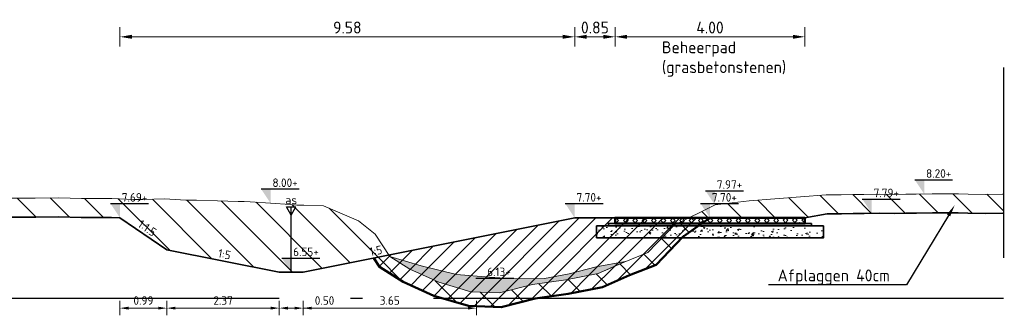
# Model space of a CAD drawing. Header units: metres. Extents: x 199581 to 207779, y 462378 to 466293.
# Tile 127 of 134: x 207407.44 to 207428.18, y 466037.24 to 466043.45. Entities that reach past the tile are written whole.
import ezdxf
from ezdxf import colors
from ezdxf.entities.mleader import LeaderData, LeaderLine
from ezdxf.enums import TextEntityAlignment as Align
from ezdxf.math import Vec2, Vec3

# ---------------------------------------------------------------- set-up
doc = ezdxf.new("R2010")
doc.units = ezdxf.units.M
doc.linetypes.add('AL-NAP_LIJN', pattern=[15.25, 12, -1.5, 0.25, -1.5])
doc.linetypes.add('XX-AFBREEK', pattern=[7, 4, -1, 1, -1])
doc.layers.get('0').update_dxf_attribs({"lineweight": 25})
for name, color, linetype, lineweight in [('B-WE-GR-MAAIVELD-G-GRIJS', 253, 'GW-MAAIVELD', 13), ('N-WA-VH-VERHARDING_FUNDERING-AD', 252, 'Continuous', 18), ('N-WA-VH-VERHARDING_FUNDERING_GRANULAAT_MENG-GD', 251, 'Continuous', 35), ('N-WA-VH-VERHARDING_FUNDERING_ZAND-GD', 251, 'Continuous', 35), ('N-WE-AM-AS-SD', 10, 'Continuous', 25), ('N-WE-GW-GROND_SLIB-GD', 40, 'Continuous', 18), ('N-WE-GW-GRONDWERKLIJN-G', 90, 'Continuous', 50), ('N-WE-GW-MAAIVELD-GD', 90, 'GW-MAAIVELD', 35), ('N-WE-GW-ONTGRAVING-WERK-AD', 253, 'Continuous', 18), ('N-WE-GW-OPHOGING-WERK-AD', 82, 'Continuous', 18), ('N-WE-VH-VERHARDING_GRASBETONSTEEN-GD', 7, 'Continuous', 50), ('X-XX-AL-AFBREEKLIJN-GD', 250, 'XX-AFBREEK', 25), ('X-XX-AL-M', 7, 'Continuous', 18), ('X-XX-AL-NAP-GD', 253, 'AL-NAP_LIJN', 25), ('X-XX-AL-PEILMAAT-BEST-SD', 251, 'Continuous', 25), ('X-XX-AL-PEILMAAT-SD', 7, 'Continuous', 25), ('X-XX-AL-REFERENTIE-T25', 7, 'Continuous', 25), ('X-XX-AL-T18', 10, 'Continuous', 18)]:
    doc.layers.add(name, color=color, linetype=linetype, lineweight=lineweight)
doc.layers.add('N-WE-GW-GROND_SLIB-AD', color=40, linetype='Continuous', lineweight=18, transparency=0.4)
doc.layers.add('N-WE-VH-VERHARDING_GRASBETONSTEEN-AD', color=72, linetype='Continuous', lineweight=18, transparency=0.3)
doc.styles.add('NLCS-ISO', font='NLCS-ISO.ttf')
doc.styles.add('NLCS-ISO-M100-T18', font='NLCS-ISO.ttf', dxfattribs={"height": 0.18})
doc.styles.add('NLCS-ISO-M100-T25', font='NLCS-ISO.ttf', dxfattribs={"height": 0.25})
doc.styles.add('NLCS-ISO-M50-T18', font='isocpeur.ttf', dxfattribs={"height": 0.09})
doc.linetypes.add('GW-MAAIVELD', pattern='A,12,[40,NLCS.SHX,S=1,R=0,X=0,Y=-0.5],12', length=24)
doc.dimstyles.new('NLCS-M100-T18-PIJL_L2_H1', dxfattribs={"dimscale": 0.1, "dimtxt": 2.5, "dimasz": 1.8, "dimexe": 2, "dimexo": 2, "dimgap": 0.7, "dimtad": 1, "dimzin": 0, "dimdsep": 46, "dimtxsty": 'NLCS-ISO-M100-T18', "dimcen": 0, "dimdle": 2, "dimclrd": 256, "dimclre": 256, "dimclrt": 10, "dimadec": 1, "dimazin": 0, "dimtfac": 1, "dimtdec": 3, "dimtofl": 0, "dimtmove": 0, "dimatfit": 3, "dimfxl": 2, "dimfxlon": 1, "dimtfillclr": 256, "dimtolj": 1, "dimtzin": 0, "dimlwd": -1, "dimlwe": -1, "dimarcsym": 0})
doc.dimstyles.new('NLCS-M100-T25-PIJL_L2_H1', dxfattribs={"dimscale": 0.1, "dimtxt": 2.5, "dimasz": 2.5, "dimexe": 2, "dimexo": 2, "dimgap": 0.7, "dimtad": 1, "dimzin": 0, "dimdsep": 46, "dimtxsty": 'NLCS-ISO-M100-T25', "dimcen": 0, "dimdle": 2, "dimclrd": 256, "dimclre": 256, "dimclrt": 256, "dimadec": 1, "dimazin": 0, "dimtfac": 1, "dimtdec": 3, "dimtofl": 0, "dimtmove": 0, "dimatfit": 3, "dimfxl": 2, "dimfxlon": 1, "dimtfillclr": 256, "dimtolj": 1, "dimtzin": 0, "dimlwd": -1, "dimlwe": -1, "dimarcsym": 0})
pattern_1 = [(135, (0, 0), (-0.3535533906, -0.3535533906), [])]
pattern_2 = [(45, (0, 0), (-0.1767766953, 0.1767766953), [])]

# ---------------------------------------------------------------- blocks, each defined once
blk = doc.blocks.new('SAM-AS-D')
for p, q in [((0, 3), (-0.25, 3.433)), ((0.25, 3.433), (-0.25, 3.433)), ((0, 0), (0, 3.433)), ((0, 3), (0.25, 3.433))]:
    blk.add_line(p, q)
blk = doc.blocks.new('SAL-PEILMAAT_INFRACAD_H01-SOD')
blk.add_line((-2, 3), (6, 3))
blk.add_solid([(-2, 3), (0, 3), (0, 0)])
at = {"style": 'NLCS-ISO'}
blk.add_attdef('...', (0.4, 3.4), '', height=1.8, dxfattribs=at)
blk = doc.blocks.new('*D297')
at = {"layer": 'X-XX-AL-M', "transparency": 16777216}
for p, q in [((207419.982, 466042.89), (207419.982, 466043.29)), ((207423.979, 466042.89), (207423.979, 466043.29)), ((207420.232, 466043.09), (207423.729, 466043.09))]:
    blk.add_line(p, q, dxfattribs=at)
for points in [[(207420.232, 466043.132), (207420.232, 466043.049), (207419.982, 466043.09)], [(207423.729, 466043.132), (207423.729, 466043.049), (207423.979, 466043.09)]]:
    blk.add_solid(points, dxfattribs=at)
at = {"layer": 'X-XX-AL-M', "transparency": 16777216, "insert": (207421.981, 466043.285), "char_height": 0.25, "attachment_point": 5, "style": 'NLCS-ISO-M100-T25'}
blk.add_mtext('\\A1;4.00', dxfattribs=at)
blk = doc.blocks.new('*D303')
at = {"layer": 'X-XX-AL-M', "transparency": 16777216}
for p, q in [((207409.555, 466042.89), (207409.555, 466043.29)), ((207419.131, 466042.89), (207419.131, 466043.29)), ((207409.805, 466043.09), (207418.881, 466043.09))]:
    blk.add_line(p, q, dxfattribs=at)
for points in [[(207409.805, 466043.132), (207409.805, 466043.049), (207409.555, 466043.09)], [(207418.881, 466043.132), (207418.881, 466043.049), (207419.131, 466043.09)]]:
    blk.add_solid(points, dxfattribs=at)
at = {"layer": 'X-XX-AL-M', "transparency": 16777216, "insert": (207414.343, 466043.285), "char_height": 0.25, "attachment_point": 5, "style": 'NLCS-ISO-M100-T25'}
blk.add_mtext('\\A1;9.58', dxfattribs=at)
blk = doc.blocks.new('*D316')
at = {"layer": 'X-XX-AL-M', "transparency": 16777216}
for p, q in [((207419.131, 466042.89), (207419.131, 466043.29)), ((207419.982, 466042.89), (207419.982, 466043.29)), ((207419.381, 466043.09), (207419.732, 466043.09))]:
    blk.add_line(p, q, dxfattribs=at)
for points in [[(207419.381, 466043.132), (207419.381, 466043.049), (207419.131, 466043.09)], [(207419.732, 466043.132), (207419.732, 466043.049), (207419.982, 466043.09)]]:
    blk.add_solid(points, dxfattribs=at)
at = {"layer": 'X-XX-AL-M', "transparency": 16777216, "insert": (207419.557, 466043.285), "char_height": 0.25, "attachment_point": 5, "style": 'NLCS-ISO-M100-T25'}
blk.add_mtext('\\A1;0.85', dxfattribs=at)
blk = doc.blocks.new('*D342')
at = {"layer": 'X-XX-AL-M', "transparency": 16777216}
for p, q in [((207412.911, 466037.537), (207412.911, 466037.237)), ((207413.415, 466037.537), (207413.415, 466037.237)), ((207413.091, 466037.387), (207413.235, 466037.387)), ((207413.415, 466037.387), (207414.131, 466037.387))]:
    blk.add_line(p, q, dxfattribs=at)
for points in [[(207413.091, 466037.417), (207413.091, 466037.357), (207412.911, 466037.387)], [(207413.235, 466037.417), (207413.235, 466037.357), (207413.415, 466037.387)]]:
    blk.add_solid(points, dxfattribs=at)
at = {"layer": 'X-XX-AL-M', "transparency": 16777216, "insert": (207413.863, 466037.547), "char_height": 0.18, "attachment_point": 5, "style": 'NLCS-ISO-M100-T18'}
blk.add_mtext('\\A1;0.50', dxfattribs=at)
blk = doc.blocks.new('*D344')
at = {"layer": 'X-XX-AL-M', "transparency": 16777216}
for p, q in [((207410.542, 466037.537), (207410.542, 466037.237)), ((207412.911, 466037.537), (207412.911, 466037.237)), ((207412.731, 466037.387), (207410.722, 466037.387))]:
    blk.add_line(p, q, dxfattribs=at)
for points in [[(207410.722, 466037.417), (207410.722, 466037.357), (207410.542, 466037.387)], [(207412.731, 466037.417), (207412.731, 466037.357), (207412.911, 466037.387)]]:
    blk.add_solid(points, dxfattribs=at)
at = {"layer": 'X-XX-AL-M', "transparency": 16777216, "insert": (207411.727, 466037.547), "char_height": 0.18, "attachment_point": 5, "style": 'NLCS-ISO-M100-T18'}
blk.add_mtext('\\A1;2.37', dxfattribs=at)
blk = doc.blocks.new('*D343')
at = {"layer": 'X-XX-AL-M', "transparency": 16777216}
for p, q in [((207413.411, 466037.537), (207413.411, 466037.237)), ((207417.064, 466037.537), (207417.064, 466037.237)), ((207413.591, 466037.387), (207416.884, 466037.387))]:
    blk.add_line(p, q, dxfattribs=at)
for points in [[(207413.591, 466037.417), (207413.591, 466037.357), (207413.411, 466037.387)], [(207416.884, 466037.417), (207416.884, 466037.357), (207417.064, 466037.387)]]:
    blk.add_solid(points, dxfattribs=at)
at = {"layer": 'X-XX-AL-M', "transparency": 16777216, "insert": (207415.237, 466037.547), "char_height": 0.18, "attachment_point": 5, "style": 'NLCS-ISO-M100-T18'}
blk.add_mtext('\\A1;3.65', dxfattribs=at)
blk = doc.blocks.new('*D362')
at = {"layer": 'X-XX-AL-M', "transparency": 16777216}
for p, q in [((207409.555, 466037.537), (207409.555, 466037.237)), ((207410.542, 466037.537), (207410.542, 466037.237)), ((207410.362, 466037.387), (207409.735, 466037.387))]:
    blk.add_line(p, q, dxfattribs=at)
for points in [[(207409.735, 466037.417), (207409.735, 466037.357), (207409.555, 466037.387)], [(207410.362, 466037.417), (207410.362, 466037.357), (207410.542, 466037.387)]]:
    blk.add_solid(points, dxfattribs=at)
at = {"layer": 'X-XX-AL-M', "transparency": 16777216, "insert": (207410.049, 466037.547), "char_height": 0.18, "attachment_point": 5, "style": 'NLCS-ISO-M100-T18'}
blk.add_mtext('\\A1;0.99', dxfattribs=at)

msp = doc.modelspace()

# ---------------------------------------------------------------- hatches: boundary and pattern name
at = {"layer": 'N-WA-VH-VERHARDING_FUNDERING-AD'}
h = msp.add_hatch(dxfattribs=at)
h.set_pattern_fill('AVH-FUNDERING_GRANULAAT_MENG_01', color=256, scale=0.05, pattern_type=2)
h.set_pattern_definition([(50, (207421.7886, 466039.00185), (0.35863, -0.031376), [0.0375, -0.4125]), (355, (207421.7886, 466039.00185), (-0.069376, 0.376096), [0.03, -0.33]), (100.451, (207421.8185, 466038.99924), (0.289255, 0.34472), [0.03187, -0.35057]), (46.184, (207421.7886, 466039.10185), (0.53362, -0.08276), [0.05625, -0.61875]), (96.636, (207421.83307, 466039.09496), (0.46733, 0.48706), [0.047805, -0.52586]), (351.184, (207421.7886, 466039.10185), (0.46733, 0.48706), [0.045, -0.495]), (21, (207421.8386, 466039.07685), (0.298454, -0.20131), [0.0375, -0.4125]), (326, (207421.8386, 466039.07685), (0.12166, 0.362575), [0.03, -0.33]), (71.451, (207421.86347, 466039.06008), (0.42011, 0.161265), [0.03187, -0.35057]), (37.5, (207421.7886, 466039.00185), (0.00608, 0.166447), [0, -0.326, 0, -0.335, 0, -0.33125]), (7.5, (207421.7886, 466039.00185), (0.131535, 0.197206), [0, -0.191, 0, -0.3185, 0, -0.12625]), (327.5, (207421.6771, 466039.00185), (0.266911, -0.0112774), [0, -0.125, 0, -0.39, 0, -0.5175]), (317.5, (207421.6271, 466039.00185), (0.291593, 0.050052), [0, -0.1625, 0, -0.259, 0, -0.3675])])
h.paths.add_polyline_path([(207419.591, 466039.116), (207419.591, 466038.866), (207424.371, 466038.866), (207424.371, 466039.116)])
at = {"layer": 'N-WE-GW-GROND_SLIB-AD'}
h = msp.add_hatch(color=256, dxfattribs=at)
h.dxf.hatch_style = 1
h.paths.add_polyline_path([(207415.236, 466038.473), (207415.897, 466038.275), (207416.643, 466038.092), (207417.336, 466038.035), (207417.886, 466038.001), (207418.494, 466038.009), (207419.017, 466038.106), (207419.585, 466038.256), (207420.196, 466038.367), (207419.624, 466038.116), (207418.946, 466037.981), (207418.241, 466037.882), (207417.55, 466037.71), (207416.943, 466037.73), (207416.268, 466037.93), (207415.66, 466038.203)])
at = {"layer": 'N-WE-GW-ONTGRAVING-WERK-AD'}
h = msp.add_hatch(dxfattribs=at)
h.set_pattern_fill('AGW-WERK_ONTGRAVEN-SO', color=256, scale=0.1, pattern_type=2)
h.set_pattern_definition(pattern_1)
h.paths.add_polyline_path([(207412.298, 466039.619), (207412.168, 466039.627), (207412.043, 466039.63), (207411.611, 466039.645), (207411.166, 466039.654), (207411.054, 466039.655), (207410.944, 466039.66), (207410.496, 466039.683), (207410.035, 466039.671), (207409.939, 466039.671), (207409.846, 466039.672), (207409.381, 466039.693), (207408.903, 466039.69), (207408.824, 466039.691), (207408.747, 466039.693), (207408.267, 466039.708), (207407.772, 466039.698), (207407.709, 466039.696), (207407.649, 466039.697), (207407.152, 466039.699), (207406.64, 466039.703), (207406.595, 466039.703), (207406.551, 466039.702), (207406.037, 466039.685), (207405.508, 466039.681), (207405.48, 466039.681), (207405.452, 466039.681), (207404.923, 466039.674), (207404.377, 466039.676), (207404.365, 466039.675), (207403.996, 466039.678), (207403.808, 466039.675), (207403.255, 466039.679), (207403.25, 466039.678), (207403.245, 466039.679), (207402.693, 466039.683), (207402.157, 466039.672), (207402.136, 466039.671), (207402.114, 466039.67), (207401.578, 466039.658), (207401.059, 466039.654), (207401.021, 466039.654), (207400.982, 466039.655), (207400.635, 466039.662), (207400.464, 466039.651), (207400.261, 466039.637), (207399.906, 466039.647), (207399.888, 466039.647), (207399.851, 466039.648), (207399.349, 466039.654), (207398.862, 466039.634), (207398.791, 466039.633), (207398.719, 466039.632), (207398.234, 466039.644), (207398.161, 466039.642), (207398.161, 466039.242), (207398.234, 466039.244), (207398.715, 466039.232), (207398.796, 466039.233), (207398.874, 466039.234), (207399.355, 466039.254), (207399.845, 466039.248), (207399.883, 466039.247), (207399.899, 466039.247), (207400.269, 466039.237), (207400.49, 466039.252), (207400.643, 466039.262), (207400.975, 466039.255), (207401.016, 466039.254), (207401.057, 466039.254), (207401.585, 466039.258), (207402.127, 466039.271), (207402.148, 466039.271), (207402.166, 466039.272), (207402.696, 466039.283), (207403.237, 466039.279), (207403.246, 466039.278), (207403.256, 466039.279), (207403.81, 466039.275), (207403.998, 466039.278), (207404.367, 466039.275), (207404.379, 466039.276), (207404.924, 466039.274), (207405.455, 466039.281), (207405.482, 466039.281), (207405.512, 466039.281), (207406.046, 466039.285), (207406.558, 466039.302), (207406.599, 466039.303), (207406.642, 466039.303), (207407.149, 466039.299), (207407.644, 466039.297), (207407.712, 466039.296), (207407.782, 466039.298), (207408.265, 466039.308), (207408.735, 466039.293), (207408.816, 466039.291), (207408.902, 466039.29), (207409.374, 466039.293), (207409.555, 466039.285), (207410.542, 466038.615), (207412.911, 466038.14), (207413.411, 466038.14), (207415.217, 466038.502), (207414.931, 466038.943), (207414.581, 466039.22), (207413.84, 466039.54), (207413.429, 466039.549), (207413.283, 466039.549), (207413.141, 466039.562), (207412.726, 466039.593)])
h = msp.add_hatch(dxfattribs=at)
h.set_pattern_fill('AGW-WERK_ONTGRAVEN-SO', color=256, scale=0.1, pattern_type=2)
h.set_pattern_definition(pattern_1)
h.paths.add_polyline_path([(207426.322, 466039.782), (207426.102, 466039.78), (207425.876, 466039.779), (207425.545, 466039.781), (207425.223, 466039.776), (207424.988, 466039.776), (207424.745, 466039.768), (207424.43, 466039.766), (207423.885, 466039.726), (207422.807, 466039.643), (207422.086, 466039.556), (207421.537, 466039.286), (207422.202, 466039.286), (207422.846, 466039.286), (207423.979, 466039.286), (207424.446, 466039.367), (207424.752, 466039.368), (207424.994, 466039.376), (207425.227, 466039.376), (207425.547, 466039.381), (207425.876, 466039.379), (207426.105, 466039.38), (207426.329, 466039.382), (207426.663, 466039.391), (207427.006, 466039.388), (207427.21, 466039.389), (207427.412, 466039.381), (207427.775, 466039.379), (207428.151, 466039.383), (207428.161, 466039.384), (207428.161, 466039.784), (207428.139, 466039.783), (207427.774, 466039.779), (207427.42, 466039.781), (207427.217, 466039.789), (207427.008, 466039.788), (207426.66, 466039.791)])
h = msp.add_hatch(dxfattribs=at)
h.set_pattern_fill('AGW-WERK_ONTGRAVEN-SO', color=256, scale=0.1, pattern_type=2)
h.set_pattern_definition(pattern_1)
h.paths.add_polyline_path([(207418.298, 466037.587), (207418.996, 466037.685), (207419.715, 466037.828), (207420.285, 466038.079), (207420.846, 466038.298), (207421.409, 466038.889), (207421.979, 466039.286), (207421.537, 466039.286), (207421.229, 466039.134), (207420.675, 466038.553), (207420.17, 466038.356), (207419.624, 466038.116), (207418.946, 466037.981), (207418.241, 466037.882), (207417.55, 466037.71), (207416.943, 466037.73), (207416.268, 466037.93), (207415.66, 466038.203), (207415.236, 466038.473), (207415.217, 466038.502), (207414.9, 466038.439), (207415.019, 466038.255), (207415.517, 466037.938), (207416.163, 466037.648), (207416.895, 466037.432), (207417.582, 466037.409)])
at = {"layer": 'N-WE-GW-OPHOGING-WERK-AD'}
h = msp.add_hatch(dxfattribs=at)
h.set_pattern_fill('AGW-WERK_AANVULLEN-SO', color=256, scale=0.05, pattern_type=2)
h.set_pattern_definition(pattern_2)
h.paths.add_polyline_path([(207418.298, 466037.587), (207418.996, 466037.685), (207419.715, 466037.828), (207420.285, 466038.079), (207420.846, 466038.298), (207421.409, 466038.889), (207421.979, 466039.286), (207421.537, 466039.286), (207421.229, 466039.134), (207420.675, 466038.553), (207420.17, 466038.356), (207419.624, 466038.116), (207418.946, 466037.981), (207418.241, 466037.882), (207417.55, 466037.71), (207416.943, 466037.73), (207416.268, 466037.93), (207415.66, 466038.203), (207415.236, 466038.473), (207415.217, 466038.502), (207414.9, 466038.439), (207415.019, 466038.255), (207415.517, 466037.938), (207416.163, 466037.648), (207416.895, 466037.432), (207417.582, 466037.409)])
h = msp.add_hatch(dxfattribs=at)
h.set_pattern_fill('AGW-WERK_AANVULLEN-SO', color=256, scale=0.05, pattern_type=2)
h.set_pattern_definition(pattern_2)
h.paths.add_polyline_path([(207415.217, 466038.502), (207415.236, 466038.473), (207415.66, 466038.203), (207416.268, 466037.93), (207416.943, 466037.73), (207417.55, 466037.71), (207418.241, 466037.882), (207418.946, 466037.981), (207419.624, 466038.116), (207420.17, 466038.356), (207420.675, 466038.553), (207421.229, 466039.134), (207421.537, 466039.286), (207419.131, 466039.286)])
at = {"layer": 'N-WE-VH-VERHARDING_GRASBETONSTEEN-AD'}
h = msp.add_hatch(dxfattribs=at)
h.set_pattern_fill('AVH-GRASBETONSTEEN_02', color=256, scale=0.1, angle=0.1022, pattern_type=2)
h.set_pattern_definition([(45.102249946, (-5729.4715, 3318.27912), (-0.099171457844, 0.09881812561), [0.07, -0.07]), (135.102249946, (-5729.4715, 3318.27912), (-0.09881812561, -0.099171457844), [0.07, -0.07]), (45.102249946, (-5729.52108, 3318.32853), (-0.099171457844, 0.09881812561), [0.07, -0.07]), (135.102249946, (-5729.42209, 3318.3287), (-0.09881812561, -0.099171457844), [0.07, -0.07])])
h.paths.add_polyline_path([(207423.979, 466039.286), (207423.979, 466039.166), (207419.982, 466039.166), (207419.982, 466039.286)])

# ---------------------------------------------------------------- linework, layer by layer
at = {"layer": 'B-WE-GR-MAAIVELD-G-GRIJS', "flags": 128}
msp.add_lwpolyline([(207398.161, 466039.642), (207398.234, 466039.644), (207398.719, 466039.632), (207398.791, 466039.633), (207398.862, 466039.634), (207399.349, 466039.654), (207399.851, 466039.648), (207399.888, 466039.647), (207399.906, 466039.647), (207400.261, 466039.637), (207400.464, 466039.651), (207400.635, 466039.662), (207400.982, 466039.655), (207401.021, 466039.654), (207401.059, 466039.654), (207401.578, 466039.658), (207402.114, 466039.67), (207402.136, 466039.671), (207402.157, 466039.672), (207402.693, 466039.683), (207403.245, 466039.679), (207403.25, 466039.678), (207403.255, 466039.679), (207403.808, 466039.675), (207403.996, 466039.678), (207404.365, 466039.675), (207404.377, 466039.676), (207404.923, 466039.674), (207405.452, 466039.681), (207405.48, 466039.681), (207405.508, 466039.681), (207406.037, 466039.685), (207406.551, 466039.702), (207406.595, 466039.703), (207406.64, 466039.703), (207407.152, 466039.699), (207407.649, 466039.697), (207407.709, 466039.696), (207407.772, 466039.698), (207408.267, 466039.708), (207408.747, 466039.693), (207408.824, 466039.691), (207408.903, 466039.69), (207409.381, 466039.693), (207409.846, 466039.672), (207409.939, 466039.671), (207410.035, 466039.671), (207410.496, 466039.683), (207410.944, 466039.66), (207411.054, 466039.655), (207411.166, 466039.654), (207411.611, 466039.645), (207412.043, 466039.63), (207412.168, 466039.627), (207412.298, 466039.619), (207412.726, 466039.593), (207413.141, 466039.562), (207413.283, 466039.549), (207413.429, 466039.549), (207413.84, 466039.54), (207414.581, 466039.22), (207414.931, 466038.943), (207415.236, 466038.473), (207415.66, 466038.203), (207416.268, 466037.93), (207416.943, 466037.73), (207417.55, 466037.71), (207418.241, 466037.882), (207418.946, 466037.981), (207419.624, 466038.116), (207420.17, 466038.356), (207420.675, 466038.553), (207421.229, 466039.134), (207422.086, 466039.556), (207422.807, 466039.643), (207423.885, 466039.726), (207424.43, 466039.766), (207424.745, 466039.768), (207424.988, 466039.776), (207425.223, 466039.776), (207425.545, 466039.781), (207425.876, 466039.779), (207426.102, 466039.78), (207426.322, 466039.782), (207426.66, 466039.791), (207427.008, 466039.788), (207427.217, 466039.789), (207427.42, 466039.781), (207427.774, 466039.779), (207428.139, 466039.783), (207428.161, 466039.784)], dxfattribs=at)
at = {"layer": 'N-WA-VH-VERHARDING_FUNDERING_GRANULAAT_MENG-GD', "flags": 128}
msp.add_lwpolyline([(207424.371, 466039.116), (207424.371, 466038.866), (207419.591, 466038.866), (207419.591, 466039.116)], close=True, dxfattribs=at)
at = {"layer": 'N-WA-VH-VERHARDING_FUNDERING_ZAND-GD', "flags": 128}
msp.add_lwpolyline([(207424.121, 466039.166), (207424.121, 466039.116), (207419.841, 466039.116), (207419.841, 466039.166)], close=True, dxfattribs=at)
at = {"layer": 'N-WE-GW-GROND_SLIB-GD', "flags": 128}
msp.add_lwpolyline([(207415.236, 466038.473), (207415.897, 466038.275), (207416.643, 466038.092), (207417.336, 466038.035), (207417.886, 466038.001), (207418.494, 466038.009), (207419.017, 466038.106), (207419.585, 466038.256), (207420.196, 466038.367), (207419.624, 466038.116), (207418.946, 466037.981), (207418.241, 466037.882), (207417.55, 466037.71), (207416.943, 466037.73), (207416.268, 466037.93), (207415.66, 466038.203)], close=True, dxfattribs=at)
at = {"layer": 'N-WE-GW-GRONDWERKLIJN-G', "flags": 128}
msp.add_lwpolyline([(207414.9, 466038.439), (207415.019, 466038.255), (207415.517, 466037.938), (207416.163, 466037.648), (207416.895, 466037.432), (207417.582, 466037.409), (207418.298, 466037.587), (207418.996, 466037.685), (207419.715, 466037.828), (207420.285, 466038.079), (207420.846, 466038.298), (207421.409, 466038.889), (207421.979, 466039.286)], dxfattribs=at)
at = {"layer": 'N-WE-GW-MAAIVELD-GD', "flags": 128}
for points in [[(207419.131, 466039.286), (207422.202, 466039.286), (207422.846, 466039.286), (207423.979, 466039.286), (207424.446, 466039.367), (207424.752, 466039.368), (207424.994, 466039.376), (207425.227, 466039.376), (207425.547, 466039.381), (207425.876, 466039.379), (207426.105, 466039.38), (207426.329, 466039.382), (207426.663, 466039.391), (207427.006, 466039.388), (207427.21, 466039.389), (207427.412, 466039.381), (207427.775, 466039.379), (207428.151, 466039.383), (207428.179, 466039.385)], [(207398.169, 466039.242), (207398.234, 466039.244), (207398.715, 466039.232), (207398.796, 466039.233), (207398.874, 466039.234), (207399.355, 466039.254), (207399.845, 466039.248), (207399.883, 466039.247), (207399.899, 466039.247), (207400.269, 466039.237), (207400.49, 466039.252), (207400.643, 466039.262), (207400.975, 466039.255), (207401.016, 466039.254), (207401.057, 466039.254), (207401.585, 466039.258), (207402.127, 466039.271), (207402.148, 466039.271), (207402.166, 466039.272), (207402.696, 466039.283), (207403.237, 466039.279), (207403.246, 466039.278), (207403.256, 466039.279), (207403.81, 466039.275), (207403.998, 466039.278), (207404.367, 466039.275), (207404.379, 466039.276), (207404.924, 466039.274), (207405.455, 466039.281), (207405.482, 466039.281), (207405.512, 466039.281), (207406.046, 466039.285), (207406.558, 466039.302), (207406.599, 466039.303), (207406.642, 466039.303), (207407.149, 466039.299), (207407.644, 466039.297), (207407.712, 466039.296), (207407.782, 466039.298), (207408.265, 466039.308), (207408.735, 466039.293), (207408.816, 466039.291), (207408.902, 466039.29), (207409.374, 466039.293), (207409.555, 466039.285)], [(207410.542, 466038.615), (207409.555, 466039.285)], [(207410.542, 466038.615), (207412.911, 466038.14), (207413.411, 466038.14), (207419.131, 466039.286)]]:
    msp.add_lwpolyline(points, dxfattribs=at)
at = {"layer": 'N-WE-VH-VERHARDING_GRASBETONSTEEN-GD'}
msp.add_lwpolyline([(207423.979, 466039.286), (207423.979, 466039.166), (207419.982, 466039.166), (207419.982, 466039.286)], close=True, dxfattribs=at)
at = {"layer": 'X-XX-AL-AFBREEKLIJN-GD', "flags": 128}
msp.add_lwpolyline([(207428.161, 466042.444), (207428.161, 466038.444)], dxfattribs=at)
at = {"layer": 'X-XX-AL-NAP-GD', "flags": 128}
msp.add_lwpolyline([(207428.161, 466037.59), (207398.161, 466037.59)], dxfattribs=at)

# ---------------------------------------------------------------- block references
at = {"layer": 'N-WE-AM-AS-SD', "xscale": -0.4, "yscale": 0.4, "zscale": 2}
msp.add_blockref('SAM-AS-D', (207413.161, 466038.14), dxfattribs=at)
at = {"layer": 'X-XX-AL-PEILMAAT-BEST-SD', "xscale": 0.1, "yscale": 0.1, "zscale": 0.1}
for p, values in [((207426.491, 466039.787), {'...': '8.20+'}), ((207412.726, 466039.593), {'...': '8.00+'}), ((207422.086, 466039.556), {'...': '7.97+'}), ((207417.247, 466037.72), {'...': '6.13+'})]:
    msp.add_blockref('SAL-PEILMAAT_INFRACAD_H01-SOD', p, dxfattribs=at).add_auto_attribs(values)
at = {"layer": 'X-XX-AL-PEILMAAT-SD', "xscale": 0.1, "yscale": 0.1, "zscale": 0.1}
for p, values in [((207409.555, 466039.285), {'...': '7.69+'}), ((207419.131, 466039.286), {'...': '7.70+'}), ((207421.981, 466039.286), {'...': '7.70+'}), ((207425.387, 466039.379), {'...': '7.79+'}), ((207413.161, 466038.14), {'...': '6.55+'})]:
    msp.add_blockref('SAL-PEILMAAT_INFRACAD_H01-SOD', p, dxfattribs=at).add_auto_attribs(values)

# ---------------------------------------------------------------- texts
at = {"layer": 'X-XX-AL-REFERENTIE-T25', "insert": (207420.968, 466042.995), "char_height": 0.25, "attachment_point": 1, "style": 'NLCS-ISO-M100-T25'}
msp.add_mtext_dynamic_manual_height_columns('Beheerpad\\P(grasbetonstenen)', width=0.97587, gutter_width=1.25, heights=[0], dxfattribs=at)
at = {"layer": 'X-XX-AL-T18', "style": 'NLCS-ISO-M50-T18'}
msp.add_text('as', height=0.18, dxfattribs=at).set_placement((207413.161, 466039.517), align=Align.BOTTOM_CENTER)
at = {"layer": 'X-XX-AL-T18', "style": 'NLCS-ISO-M100-T18'}
for s, rotation, p in [('1:1.5', 325.8542, (207410.049, 466038.95)), ('1:5', 348.667, (207411.727, 466038.378)), ('1:5', 11.3274, (207414.972, 466038.453))]:
    msp.add_text(s, height=0.18, rotation=rotation, dxfattribs=at).set_placement(p, align=Align.BOTTOM_CENTER)

# ---------------------------------------------------------------- dimensions: what is measured, and where the dimension line sits
at = {"layer": 'X-XX-AL-M'}
for base, p1, p2, picture, middle in [((207419.131, 466043.09), (207409.555, 466039.285), (207419.131, 466039.286), '*D303', (207414.343, 466043.285)), ((207419.982, 466043.09), (207419.131, 466039.286), (207419.982, 466039.286), '*D316', (207419.557, 466043.285)), ((207423.979, 466043.09), (207419.982, 466039.286), (207423.979, 466039.286), '*D297', (207421.981, 466043.285))]:
    dim = msp.add_linear_dim(base=base, p1=p1, p2=p2, dimstyle='NLCS-M100-T25-PIJL_L2_H1', dxfattribs=at)
    dim.commit()
    dim.dimension.update_dxf_attribs({"geometry": picture, "text_midpoint": middle})
for base, p1, p2, picture, middle in [((207409.555, 466037.387), (207410.542, 466038.615), (207409.555, 466039.285), '*D362', (207410.049, 466037.547)), ((207417.064, 466037.387), (207413.411, 466038.14), (207417.064, 466038.872), '*D343', (207415.237, 466037.547)), ((207410.542, 466037.387), (207412.911, 466038.14), (207410.542, 466038.615), '*D344', (207411.727, 466037.547)), ((207413.415, 466037.387), (207412.911, 466038.14), (207413.415, 466038.141), '*D342', (207413.863, 466037.547))]:
    dim = msp.add_linear_dim(base=base, p1=p1, p2=p2, dimstyle='NLCS-M100-T18-PIJL_L2_H1', override={"dimexe": 1.5, "dimexo": 1.5, "dimclrt": 256, "dimfxl": 1.5}, dxfattribs=at)
    dim.commit()
    dim.dimension.update_dxf_attribs({"geometry": picture, "text_midpoint": middle})

# ---------------------------------------------------------------- leaders
at = {"layer": 'X-XX-AL-REFERENTIE-T25'}
ml = msp.add_multileader_mtext('Standard', dxfattribs=at)
ml.set_content('Afplaggen 40cm', color=256, style='NLCS-ISO-M100-T25')
ml.set_leader_properties(color=256, linetype='ByLayer', lineweight=-1)
ml.build(insert=Vec2(0, 0))
ml.multileader.update_dxf_attribs({"text_left_attachment_type": 5, "text_right_attachment_type": 5, "dogleg_length": 0.25, "arrow_head_size": 0.25})
ctx = ml.context
ctx.base_point, ctx.char_height, ctx.arrow_head_size, ctx.landing_gap_size, ctx.plane_origin = Vec3(207423.315, 466037.875), 0.25, 0.25, 0.09, Vec3(207427.133, 466039.551)
ctx.left_attachment, ctx.right_attachment = 5, 5
notes = []
notes.append((ctx, [(1, (1, 1, 0), (207426.12, 466037.875), (-1, 0), 0.25, [(0, [(207427.133, 466039.551)], 0, [])])]))
ctx.mtext.insert, ctx.mtext.flow_direction = Vec3(207423.405, 466038.2), 5
for ctx, leaders in notes:
    for number, flags, end, landing, length, lines in leaders:
        leader = LeaderData()
        leader.index, (leader.has_last_leader_line, leader.has_dogleg_vector, leader.attachment_direction) = number, flags
        leader.last_leader_point, leader.dogleg_vector, leader.dogleg_length = Vec3(end), Vec3(landing), length
        for number, points, colour, breaks in lines:
            line = LeaderLine()
            line.index, line.vertices, line.color, line.breaks = number, Vec3.list(points), colors.encode_raw_color(colour), breaks
            leader.lines.append(line)
        ctx.leaders.append(leader)

doc.saveas('drawing.dxf')
